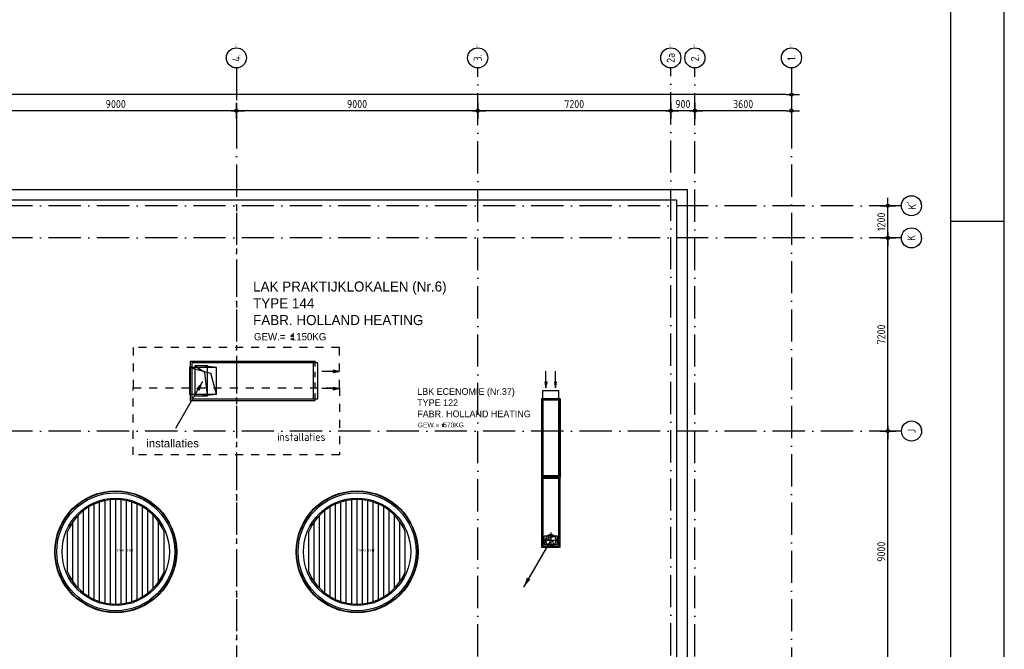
# Model space of a CAD drawing. Extents: x -9573 to 237800, y 0 to 168200.
# Tile 34 of 35: x 201078 to 237800, y 102845 to 126316. Entities that reach past the tile are written whole.
import ezdxf
from ezdxf.enums import TextEntityAlignment as Align

# ---------------------------------------------------------------- set-up
doc = ezdxf.new("R2010")
doc.units = 0
doc.header["$LTSCALE"] = 200
for name, pattern in [('CENTER4', [5, 3.125, -0.625, 0.625, -0.625]), ('DASHDOT', [9, 6, -1.5, 0, -1.5]), ('DASHED', [3, 1.5, -1.5]), ('HIDDEN', [2, 1, -1]), ('HIDDEN2', [4.7625, 3.175, -1.5875])]:
    doc.linetypes.add(name, pattern=pattern)
doc.layers.get('0').update_dxf_attribs({"linetype": 'CONTINUOUS'})
doc.layers.get('DEFPOINTS').update_dxf_attribs({"linetype": 'CONTINUOUS'})
for name, color, linetype in [('00KAD025', 2, 'CONTINUOUS'), ('00KAD070', 5, 'CONTINUOUS'), ('AL$1----_ALGEMEEN', 7, 'CONTINUOUS'), ('AL$7----_STRAMIEN', 1, 'DASHDOT'), ('AL27----_DAKEN', 7, 'CONTINUOUS'), ('ALN-----_BLOCKNAAM', 2, 'CONTINUOUS'), ('BL$4----', 7, 'CONTINUOUS'), ('MV-STRAMIEN', 7, 'CONTINUOUS'), ('OL59----_WTBINST', 7, 'CONTINUOUS'), ('WL570---_HARTLIJN', 7, 'CONTINUOUS'), ('WL570---_RETOUR', 3, 'CONTINUOUS'), ('WL570---_TOEVOER', 3, 'CONTINUOUS'), ('WM570---', 1, 'CONTINUOUS')]:
    doc.layers.add(name, color=color, linetype=linetype)
doc.styles.add('BURO-018', font='BUROFONT.shx', dxfattribs={"height": 360})
doc.styles.add('BURO-025', font='BUROFONT.shx', dxfattribs={"height": 500})
doc.styles.get("Standard").update_dxf_attribs({"font": 'ISOCP'})
doc.dimstyles.new('030STIP100UIT', dxfattribs={"dimscale": 100, "dimtxt": 3, "dimasz": 2, "dimexe": 2, "dimexo": 3, "dimgap": 1, "dimtad": 1, "dimdec": 4, "dimrnd": 1, "dimtxsty": 'STANDARD', "dimblk": 'MSTR3', "dimcen": 3, "dimdle": 1.25, "dimse1": 1, "dimse2": 1, "dimclrd": 7, "dimclre": 1, "dimazin": 3, "dimtfac": 0.75, "dimtdec": 4, "dimtix": 1, "dimtmove": 0, "dimatfit": 3, "dimtvp": 1.5, "dimtolj": 1, "dimtzin": 0})

# ---------------------------------------------------------------- blocks, each defined once
blk = doc.blocks.new('DAKLICHT')
at = {"layer": 'AL$1----_ALGEMEEN', "color": 1}
for points in [[(-700, 1820), (-700, 1873)], [(-600, -1855), (-600, 1855)], [(-500, 1885), (-500, 1936)], [(-400, -1909), (-400, 1909)], [(-300, 1927), (-300, 1977)], [(-200, -1940), (-200, 1940)], [(-100, 1947), (-100, 1997)], [(0, -1950), (0, 1950)], [(100, 1947), (100, 1997)], [(200, -1940), (200, 1940)], [(300, 1927), (300, 1977)], [(400, -1909), (400, 1909)], [(500, 1885), (500, 1936)], [(600, -1855), (600, 1855)], [(700, 1820), (700, 1873)], [(-1300, 1453), (-1300, 1520)], [(-1200, -1537), (-1200, 1537)], [(-1100, 1610), (-1100, 1670)], [(-1000, -1674), (-1000, 1674)], [(-900, 1730), (-900, 1786)], [(-800, -1778), (-800, 1778)], [(800, -1778), (800, 1778)], [(900, 1730), (900, 1786)], [(1000, -1674), (1000, 1674)], [(1100, 1610), (1100, 1670)], [(1200, -1537), (1200, 1537)], [(1300, 1453), (1300, 1520)], [(-1600, -1115), (-1600, 1115)], [(-1500, 1246), (-1500, 1323)], [(-1400, -1357), (-1400, 1357)], [(1400, -1357), (1400, 1357)], [(1500, 1246), (1500, 1323)], [(1600, -1115), (1600, 1115)], [(-1800, -750), (-1800, 750)], [(-1700, 955), (-1700, 1054)], [(1700, 955), (1700, 1054)], [(1800, -750), (1800, 750)], [(-1700, -1054), (-1700, -955)], [(1700, -1054), (1700, -955)], [(-1500, -1323), (-1500, -1246)], [(-1300, -1520), (-1300, -1453)], [(1300, -1520), (1300, -1453)], [(1500, -1323), (1500, -1246)], [(-1100, -1670), (-1100, -1610)], [(-900, -1786), (-900, -1730)], [(-700, -1873), (-700, -1820)], [(700, -1873), (700, -1820)], [(900, -1786), (900, -1730)], [(1100, -1670), (1100, -1610)], [(-500, -1936), (-500, -1885)], [(-300, -1977), (-300, -1927)], [(-100, -1997), (-100, -1947)], [(100, -1997), (100, -1947)], [(300, -1977), (300, -1927)], [(500, -1936), (500, -1885)]]:
    blk.add_lwpolyline(points, dxfattribs=at)
for radius in [2273, 2255, 2200, 2000]:
    blk.add_circle((0, 0), radius, dxfattribs=at)
for start, end in [(22.6199, 157.3801), (202.6199, 337.3801)]:
    blk.add_arc((0, 0), 1950, start, end, dxfattribs=at)
at = {"layer": 'ALN-----_BLOCKNAAM', "linetype": 'CONTINUOUS'}
blk.add_text('DAKLICHT', height=100, dxfattribs=at).set_placement((0, 0))
blk = doc.blocks.new('1011')
at = {"layer": 'AL$7----_STRAMIEN', "color": 7, "linetype": 'CONTINUOUS'}
blk.add_circle((-750, 0), 750, dxfattribs=at)
at = {"layer": 'ALN-----_BLOCKNAAM', "linetype": 'CONTINUOUS'}
blk.add_text('1011', height=100, dxfattribs=at).set_placement((0, 0))
blk = doc.blocks.new('MSTR3')
at = {"color": 0, "linetype": 'CONTINUOUS'}
for p, q in [((-1, 0), (0, 0)), ((0, 1.5), (0, 0)), ((0, 0), (0, -1.5)), ((0, 0), (1.5, 0))]:
    blk.add_line(p, q, dxfattribs=at)
blk.add_circle((0, 0), 0.3, dxfattribs=at)
blk = doc.blocks.new('*D77')
at = {"color": 7, "linetype": 'BYBLOCK'}
blk.add_line((229660, 122921), (226460, 122921), dxfattribs=at)
at = {"layer": 'DEFPOINTS', "color": 0, "linetype": 'BYBLOCK'}
for p in [(226260, 122921), (229860, 104657), (226260, 101981)]:
    blk.add_point(p, dxfattribs=at)
at = {"color": 7, "linetype": 'BYBLOCK', "xscale": 200, "yscale": 200, "zscale": 200, "rotation": 180}
blk.add_blockref('MSTR3', (226260, 122921), dxfattribs=at)
at = {"color": 7, "linetype": 'BYBLOCK', "xscale": 200, "yscale": 200, "zscale": 200}
blk.add_blockref('MSTR3', (229860, 122921), dxfattribs=at)
at = {"color": 0, "linetype": 'BYBLOCK', "insert": (228060, 123171), "char_height": 300, "attachment_point": 5}
blk.add_mtext('\\A1;3600', dxfattribs=at)
blk = doc.blocks.new('*D78')
at = {"color": 7, "linetype": 'BYBLOCK'}
blk.add_line((226060, 122921), (225560, 122921), dxfattribs=at)
at = {"layer": 'DEFPOINTS', "color": 0, "linetype": 'BYBLOCK'}
for p in [(225360, 123881), (225360, 122921), (226260, 101981)]:
    blk.add_point(p, dxfattribs=at)
at = {"color": 7, "linetype": 'BYBLOCK', "xscale": 200, "yscale": 200, "zscale": 200, "rotation": 180}
blk.add_blockref('MSTR3', (225360, 122921), dxfattribs=at)
at = {"color": 7, "linetype": 'BYBLOCK', "xscale": 200, "yscale": 200, "zscale": 200}
blk.add_blockref('MSTR3', (226260, 122921), dxfattribs=at)
at = {"color": 0, "linetype": 'BYBLOCK', "insert": (225810, 123171), "char_height": 300, "attachment_point": 5}
blk.add_mtext('\\A1;900', dxfattribs=at)
blk = doc.blocks.new('*D79')
at = {"color": 7, "linetype": 'BYBLOCK'}
blk.add_line((225160, 122921), (218360, 122921), dxfattribs=at)
at = {"layer": 'DEFPOINTS', "color": 0, "linetype": 'BYBLOCK'}
for p in [(218160, 123881), (225360, 123881), (218160, 122921)]:
    blk.add_point(p, dxfattribs=at)
at = {"color": 7, "linetype": 'BYBLOCK', "xscale": 200, "yscale": 200, "zscale": 200, "rotation": 180}
blk.add_blockref('MSTR3', (218160, 122921), dxfattribs=at)
at = {"color": 7, "linetype": 'BYBLOCK', "xscale": 200, "yscale": 200, "zscale": 200}
blk.add_blockref('MSTR3', (225360, 122921), dxfattribs=at)
at = {"color": 0, "linetype": 'BYBLOCK', "insert": (221760, 123171), "char_height": 300, "attachment_point": 5}
blk.add_mtext('\\A1;7200', dxfattribs=at)
blk = doc.blocks.new('*D80')
at = {"color": 7, "linetype": 'BYBLOCK'}
blk.add_line((217960, 122921), (209360, 122921), dxfattribs=at)
at = {"layer": 'DEFPOINTS', "color": 0, "linetype": 'BYBLOCK'}
for p in [(209160, 123881), (218160, 123881), (209160, 122921)]:
    blk.add_point(p, dxfattribs=at)
at = {"color": 7, "linetype": 'BYBLOCK', "xscale": 200, "yscale": 200, "zscale": 200, "rotation": 180}
blk.add_blockref('MSTR3', (209160, 122921), dxfattribs=at)
at = {"color": 7, "linetype": 'BYBLOCK', "xscale": 200, "yscale": 200, "zscale": 200}
blk.add_blockref('MSTR3', (218160, 122921), dxfattribs=at)
at = {"color": 0, "linetype": 'BYBLOCK', "insert": (213660, 123171), "char_height": 300, "attachment_point": 5}
blk.add_mtext('\\A1;9000', dxfattribs=at)
blk = doc.blocks.new('*D81')
at = {"color": 7, "linetype": 'BYBLOCK'}
blk.add_line((208960, 122921), (200360, 122921), dxfattribs=at)
at = {"layer": 'DEFPOINTS', "color": 0, "linetype": 'BYBLOCK'}
for p in [(200160, 123881), (209160, 123881), (200160, 122921)]:
    blk.add_point(p, dxfattribs=at)
at = {"color": 7, "linetype": 'BYBLOCK', "xscale": 200, "yscale": 200, "zscale": 200, "rotation": 180}
blk.add_blockref('MSTR3', (200160, 122921), dxfattribs=at)
at = {"color": 7, "linetype": 'BYBLOCK', "xscale": 200, "yscale": 200, "zscale": 200}
blk.add_blockref('MSTR3', (209160, 122921), dxfattribs=at)
at = {"color": 0, "linetype": 'BYBLOCK', "insert": (204660, 123171), "char_height": 300, "attachment_point": 5}
blk.add_mtext('\\A1;9000', dxfattribs=at)
blk = doc.blocks.new('*D113')
at = {"color": 7, "linetype": 'BYBLOCK'}
blk.add_line((233460, 102181), (233460, 110781), dxfattribs=at)
at = {"layer": 'DEFPOINTS', "color": 0, "linetype": 'BYBLOCK'}
for p in [(233460, 110981), (233960, 110981), (233460, 101981)]:
    blk.add_point(p, dxfattribs=at)
at = {"color": 7, "linetype": 'BYBLOCK', "xscale": 200, "yscale": 200, "zscale": 200}
for p, rotation in [((233460, 110981), 90), ((233460, 101981), 270)]:
    blk.add_blockref('MSTR3', p, dxfattribs=dict(at, rotation=rotation))
at = {"color": 0, "linetype": 'BYBLOCK', "insert": (233210, 106481), "char_height": 300, "attachment_point": 5, "rotation": 90}
blk.add_mtext('\\A1;9000', dxfattribs=at)
blk = doc.blocks.new('*D114')
at = {"color": 7, "linetype": 'BYBLOCK'}
blk.add_line((233460, 111181), (233460, 117981), dxfattribs=at)
at = {"layer": 'DEFPOINTS', "color": 0, "linetype": 'BYBLOCK'}
for p in [(233460, 118181), (233960, 118181), (233960, 110981)]:
    blk.add_point(p, dxfattribs=at)
at = {"color": 7, "linetype": 'BYBLOCK', "xscale": 200, "yscale": 200, "zscale": 200}
for p, rotation in [((233460, 118181), 90), ((233460, 110981), 270)]:
    blk.add_blockref('MSTR3', p, dxfattribs=dict(at, rotation=rotation))
at = {"color": 0, "linetype": 'BYBLOCK', "insert": (233210, 114581), "char_height": 300, "attachment_point": 5, "rotation": 90}
blk.add_mtext('\\A1;7200', dxfattribs=at)
blk = doc.blocks.new('1010')
at = {"layer": 'AL$7----_STRAMIEN', "color": 7, "linetype": 'CONTINUOUS'}
blk.add_circle((0, 750), 750, dxfattribs=at)
at = {"layer": 'ALN-----_BLOCKNAAM', "linetype": 'CONTINUOUS'}
blk.add_text('1010', height=100, dxfattribs=at).set_placement((0, 0))
blk = doc.blocks.new('*D119')
at = {"color": 7, "linetype": 'BYBLOCK'}
blk.add_line((229660, 123521), (-300, 123521), dxfattribs=at)
at = {"layer": 'DEFPOINTS', "color": 0, "linetype": 'BYBLOCK'}
for p in [(-500, 123881), (-500, 123521), (229860, 104657)]:
    blk.add_point(p, dxfattribs=at)
at = {"color": 7, "linetype": 'BYBLOCK', "xscale": 200, "yscale": 200, "zscale": 200, "rotation": 180}
blk.add_blockref('MSTR3', (-500, 123521), dxfattribs=at)
at = {"color": 7, "linetype": 'BYBLOCK', "xscale": 200, "yscale": 200, "zscale": 200}
blk.add_blockref('MSTR3', (229860, 123521), dxfattribs=at)
at = {"color": 0, "linetype": 'BYBLOCK', "insert": (114680, 123771), "char_height": 300, "attachment_point": 5}
blk.add_mtext('\\A1;230360', dxfattribs=at)
blk = doc.blocks.new('*D127')
at = {"layer": 'DEFPOINTS', "color": 0}
for p in [(233460, 119381), (233960, 119381), (233960, 118181)]:
    blk.add_point(p, dxfattribs=at)
at = {"layer": 'MV-STRAMIEN', "color": 7}
blk.add_line((233460, 118381), (233460, 119181), dxfattribs=at)
at = {"layer": 'MV-STRAMIEN', "color": 7, "xscale": 200, "yscale": 200, "zscale": 200}
for p, rotation in [((233460, 119381), 90), ((233460, 118181), 270)]:
    blk.add_blockref('MSTR3', p, dxfattribs=dict(at, rotation=rotation))
at = {"layer": 'MV-STRAMIEN', "color": 0, "insert": (233210, 118781), "char_height": 300, "attachment_point": 5, "rotation": 90}
blk.add_mtext('\\A1;1200', dxfattribs=at)
blk = doc.blocks.new('LU-PIJL2')
at = {"color": 0, "linetype": 'CONTINUOUS'}
blk.add_line((-10.12, -17.54), (0, 0), dxfattribs=at)
blk.add_lwpolyline([(0, 0, 0, 1.5, 0), (-1.87, -3.25, 1.5, 1.5, 0)], format="xyseb", dxfattribs=at)
blk = doc.blocks.new('LU-2-KUZ')
at = {"color": 0, "linetype": 'HIDDEN2'}
for p, q in [((-0.5, 0.5), (0.5, 0.5)), ((-0.5, -0.5), (-0.5, 0.5)), ((0.5, 0.5), (-0.289, 0.289)), ((0.5, 0.5), (0.5, -0.5)), ((-0.5, -0.5), (-0.289, 0.289)), ((0.5, -0.5), (-0.5, -0.5))]:
    blk.add_line(p, q, dxfattribs=at)
blk = doc.blocks.new('LU-PIJL7')
at = {"color": 0, "linetype": 'CONTINUOUS'}
for p, q in [((0, 0), (-15, 0)), ((-5, -1), (-5, 1)), ((-5, 1), (0, 0)), ((0, 0), (-5, -1))]:
    blk.add_line(p, q, dxfattribs=at)
blk.add_solid([(-5, 1), (-5, -1), (0, 0)], dxfattribs=at)
blk = doc.blocks.new('LU-PIJL1')
at = {"color": 0, "linetype": 'CONTINUOUS'}
blk.add_line((0, 0), (10.12, 17.54), dxfattribs=at)
blk.add_lwpolyline([(10.12, 17.54, 0, 1.5, 0), (8.25, 14.29, 1.5, 1.5, 0)], format="xyseb", dxfattribs=at)
blk = doc.blocks.new('LU-1-KU2')
at = {"color": 0, "linetype": 'HIDDEN2'}
for start, end in [(90, 270), (270, 90)]:
    blk.add_arc((0, 0), 0.5, start, end, dxfattribs=at)
at = {"color": 0, "linetype": 'CONTINUOUS'}
for centre, start, end in [((0, 0.25), 90, 270), ((0, -0.25), 270, 90)]:
    blk.add_arc(centre, 0.25, start, end, dxfattribs=at)
at = {"layer": 'WL570---_HARTLIJN', "linetype": 'CENTER4'}
for p, q in [((-0.7, 0), (0.7, 0)), ((0, 0.7), (0, -0.7))]:
    blk.add_line(p, q, dxfattribs=at)

msp = doc.modelspace()

# ---------------------------------------------------------------- linework, layer by layer
at = {"layer": '00KAD025', "linetype": 'CONTINUOUS'}
for p, q in [((237800, 0), (237800, 168200)), ((235800, 118800), (237800, 118800))]:
    msp.add_line(p, q, dxfattribs=at)
at = {"layer": '00KAD070', "linetype": 'CONTINUOUS'}
msp.add_line((235800, 2000), (235800, 166200), dxfattribs=at)
at = {"layer": 'AL$7----_STRAMIEN', "color": 1}
msp.add_line((229860.29813, 124517.90623), (229860.29813, 80980.58036), dxfattribs=at)
for points in [[(209160.29813, 124517.90623), (209160.29813, 80980.58036)], [(218160.29813, 80980.58036), (218160.29813, 124517.90623)], [(225360.29813, 82812.20261), (225360.29813, 124517.90623)], [(226260.29813, 80980.58036), (226260.29813, 124517.90623)], [(233960.29813, 119380.58036), (189149.72008, 119380.58036)], [(233960.29813, 118180.58036), (189149.72008, 118180.58036)], [(233960.29813, 110980.58035), (189060.29813, 110980.58035)]]:
    msp.add_lwpolyline(points, dxfattribs=at)
at = {"layer": 'AL27----_DAKEN', "color": 1}
for points in [[(192350.29813, 102330.58033), (192350.29813, 119990.58036), (225970.29813, 119990.58036), (225970.29813, 102330.58033)], [(192740.29813, 102330.58033), (192740.29813, 119600.58036), (225580.29813, 119600.58036), (225580.29813, 102330.58033)]]:
    msp.add_lwpolyline(points, dxfattribs=at)
at = {"layer": 'AL27----_DAKEN', "color": 1, "linetype": 'HIDDEN'}
msp.add_lwpolyline([(209160.29813, 119380.40396), (209160.29813, 85780.40396)], dxfattribs=at)
at = {"layer": 'OL59----_WTBINST', "color": 8, "linetype": 'DASHED'}
for p, q in [((213010.2982, 114095.12855), (205310.2982, 114095.12855)), ((205310.2982, 114095.12855), (205310.2982, 112595.12855)), ((213010.2982, 112595.12855), (213010.2982, 114095.12855)), ((205310.2982, 110095.12855), (205310.2982, 112595.12855)), ((205310.2982, 112595.12855), (213010.2982, 112595.12855)), ((205310.2982, 112595.12855), (213010.2982, 112595.12855)), ((213010.2982, 112595.12855), (213010.2982, 110095.12855)), ((213010.2982, 110095.12855), (205310.2982, 110095.12855))]:
    msp.add_line(p, q, dxfattribs=at)
at = {"layer": 'WL570---_RETOUR', "color": 1}
for p, q in [((211226.97648, 114577.16853), (211226.97648, 114484.68189)), ((211178.17878, 114422.608), (211281.60366, 114422.608)), ((211180.983, 114530.59117), (211279.13123, 114530.59117)), ((216833.79796, 111157.03481), (216902.74788, 111157.03481)), ((216835.66744, 111229.02359), (216901.09959, 111229.02359)), ((216866.32976, 111260.07516), (216866.32976, 111198.4174))]:
    msp.add_line(p, q, dxfattribs=at)
at = {"layer": 'WL570---_RETOUR'}
for p, q in [((212092.05869, 113575.58035), (207442.05869, 113575.58035)), ((207442.05869, 113575.58035), (207442.05869, 112125.58035)), ((212198.81922, 113520.58035), (207497.05869, 113520.58035)), ((207497.05869, 113520.58035), (207497.05869, 112180.58035)), ((212037.05869, 112180.58035), (212037.05869, 113520.58035)), ((212092.05869, 113575.58035), (212092.05869, 113521.71364)), ((207442.05869, 112125.58035), (212092.05869, 112125.58035)), ((207497.05869, 112180.58035), (212198.81922, 112180.58035)), ((212092.05869, 112125.58035), (212092.05869, 112183.37529))]:
    msp.add_line(p, q, dxfattribs=at)
at = {"layer": 'WL570---_TOEVOER'}
for p, q in [((212037.05869, 112180.58035), (212037.05869, 113520.58035)), ((212198.81922, 112180.58035), (212198.81922, 113520.58035)), ((220589.51693, 112137.93632), (220589.51693, 112487.93632)), ((220589.51693, 112487.93632), (221179.51693, 112487.93632)), ((221179.51693, 112137.93632), (221179.51693, 112487.93632)), ((220539.51693, 112187.93632), (220539.51693, 106647.93632)), ((221229.51693, 112187.93632), (220539.51693, 112187.93632)), ((220589.51693, 112137.93632), (220589.51693, 109307.93632)), ((221179.51693, 112137.93632), (220589.51693, 112137.93632)), ((221179.51693, 109307.93632), (221179.51693, 112137.93632)), ((221229.51693, 106647.93632), (221229.51693, 112187.93632)), ((221229.51693, 112187.93632), (221229.51693, 109257.93632)), ((221229.51693, 109257.93632), (220539.51693, 109257.93632)), ((221179.51693, 109307.93632), (220589.51693, 109307.93632)), ((220589.51693, 109207.93632), (220589.51693, 106697.93632)), ((221179.51693, 109207.93632), (220589.51693, 109207.93632)), ((221179.51693, 106697.93632), (221179.51693, 109207.93632)), ((220539.51693, 106647.93632), (221229.51693, 106647.93632)), ((220589.51693, 106697.93632), (221179.51693, 106697.93632))]:
    msp.add_line(p, q, dxfattribs=at)
at = {"layer": 'WL570---_TOEVOER', "color": 1, "linetype": 'HIDDEN'}
msp.add_line((212092.05869, 112189.17223), (212092.05869, 113507.67837), dxfattribs=at)
at = {"layer": 'WL570---_TOEVOER', "color": 1}
for p, q in [((208412.67729, 113351.92855), (207894.81074, 113410.58035)), ((208412.67729, 112347.95988), (207894.81074, 112290.58035))]:
    msp.add_line(p, q, dxfattribs=at)
at = {"layer": 'WL570---_TOEVOER', "color": 7}
for p, q in [((220644.51693, 106752.93632), (220644.51693, 107072.93632)), ((220644.51693, 107072.93632), (221124.51693, 107072.93632)), ((220644.51693, 106752.93632), (220762.6915, 106979.15411)), ((221124.51693, 107072.93632), (220762.6915, 106979.15411)), ((221124.51693, 107072.93632), (221124.51693, 106752.93632)), ((221124.51693, 106752.93632), (220644.51693, 106752.93632))]:
    msp.add_line(p, q, dxfattribs=at)

# ---------------------------------------------------------------- block references
at = {"layer": 'AL$1----_ALGEMEEN'}
for p in [(204660.29813, 106480.40396), (213660.29813, 106480.40396)]:
    msp.add_blockref('DAKLICHT', p, dxfattribs=at)
at = {"layer": 'AL$7----_STRAMIEN'}
ref = msp.add_blockref('1011', (209160.29813, 125267.90623), dxfattribs=dict(at, xscale=0.5, yscale=0.5, zscale=0.5, rotation=90))
ref.add_attrib('STR-NAAM', '4.', dxfattribs={"color": 3, "linetype": 'CONTINUOUS', "height": 300, "rotation": 90}).set_placement((209160.29813, 124892.90623), align=Align.MIDDLE)
ref = msp.add_blockref('1011', (218160.29813, 125267.90623), dxfattribs=dict(at, xscale=0.5, yscale=0.5, zscale=0.5, rotation=90))
ref.add_attrib('STR-NAAM', '3.', dxfattribs={"color": 3, "linetype": 'CONTINUOUS', "height": 300, "rotation": 90}).set_placement((218160.29813, 124892.90623), align=Align.MIDDLE)
ref = msp.add_blockref('1011', (225360.29813, 125267.90623), dxfattribs=dict(at, xscale=0.5, yscale=0.5, zscale=0.5, rotation=90))
ref.add_attrib('STR-NAAM', '2a', dxfattribs={"color": 3, "linetype": 'CONTINUOUS', "height": 300, "rotation": 90}).set_placement((225360.29813, 124892.90623), align=Align.MIDDLE)
ref = msp.add_blockref('1011', (226260.29813, 125267.90623), dxfattribs=dict(at, xscale=0.5, yscale=0.5, zscale=0.5, rotation=90))
ref.add_attrib('STR-NAAM', '2.', dxfattribs={"color": 3, "linetype": 'CONTINUOUS', "height": 300, "rotation": 90}).set_placement((226260.29813, 124892.90623), align=Align.MIDDLE)
ref = msp.add_blockref('1011', (229860.29813, 125267.90623), dxfattribs=dict(at, xscale=0.5, yscale=0.5, zscale=0.5, rotation=90))
ref.add_attrib('STR-NAAM', '1.', dxfattribs={"color": 3, "linetype": 'CONTINUOUS', "height": 300, "rotation": 90}).set_placement((229860.29813, 124892.90623), align=Align.MIDDLE)
ref = msp.add_blockref('1010', (234710.29813, 119380.58036), dxfattribs=dict(at, xscale=0.5, yscale=0.5, zscale=0.5, rotation=90))
ref.add_attrib('STR-NAAM', "K'", dxfattribs={"color": 3, "linetype": 'CONTINUOUS', "height": 300, "rotation": 90}).set_placement((234335.29813, 119380.58036), align=Align.MIDDLE)
ref = msp.add_blockref('1010', (234710.29813, 118180.58036), dxfattribs=dict(at, xscale=0.5, yscale=0.5, zscale=0.5, rotation=90))
ref.add_attrib('STR-NAAM', 'K', dxfattribs={"color": 3, "linetype": 'CONTINUOUS', "height": 300, "rotation": 90}).set_placement((234335.29813, 118180.58036), align=Align.MIDDLE)
ref = msp.add_blockref('1010', (234715.12151, 110980.58036), dxfattribs=dict(at, xscale=0.5, yscale=0.5, zscale=0.5, rotation=90))
ref.add_attrib('STR-NAAM', 'J', dxfattribs={"color": 3, "linetype": 'CONTINUOUS', "height": 300, "rotation": 90}).set_placement((234340.12151, 110980.58036), align=Align.MIDDLE)
at = {"layer": 'WL570---_TOEVOER', "color": 1, "xscale": -1000, "yscale": 1000}
msp.add_blockref('LU-2-KUZ', (207914.81074, 112850.58035), dxfattribs=at)
at = {"layer": 'WL570---_TOEVOER', "color": 7, "linetype": 'CONTINUOUS', "xscale": -479.9999999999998, "yscale": 1120}
msp.add_blockref('LU-2-KUZ', (207847.05869, 112850.58035), dxfattribs=at)
at = {"layer": 'WL570---_TOEVOER', "xscale": 100, "yscale": 100, "zscale": 100}
msp.add_blockref('LU-PIJL2', (207910.31209, 112841.65408), dxfattribs=at)
at = {"layer": 'WL570---_TOEVOER', "color": 3, "xscale": 100, "yscale": 100, "zscale": 100, "rotation": 180}
msp.add_blockref('LU-PIJL1', (220884.51693, 106912.93632), dxfattribs=at)
at = {"layer": 'WL570---_TOEVOER', "color": 1, "linetype": 'CONTINUOUS', "xscale": 400, "yscale": 400, "zscale": 400}
msp.add_blockref('LU-1-KU2', (220884.51693, 106912.93632), dxfattribs=at)
at = {"layer": 'WM570---', "color": 1, "xscale": -42, "yscale": 42, "zscale": 42}
for p, rotation in [((212978.93053, 113202.27861), 180), ((220707.04828, 112587.10509), 90), ((221061.98559, 112587.10509), 90), ((212978.93053, 112562.08193), 180)]:
    msp.add_blockref('LU-PIJL7', p, dxfattribs=dict(at, rotation=rotation))

# ---------------------------------------------------------------- texts
at = {"layer": 'BL$4----', "color": 8}
msp.add_text('installaties', height=300, dxfattribs=at).set_placement((210685.69669, 110612.41373))
at = {"layer": 'OL59----_WTBINST', "insert": (205803.70912, 110673.45311), "char_height": 300, "width": 2342.16, "attachment_point": 1}
msp.add_mtext('\\fArial|b0|i0|c0|p34;installaties', dxfattribs=at)
at = {"layer": 'WL570---_RETOUR', "color": 2, "style": 'BURO-025'}
for s, height, p in [('LAK PRAKTIJKLOKALEN (Nr.6)', 375, (209782.17495, 116180.79353)), ('TYPE 144', 375, (209782.17495, 115555.79353)), ('FABR. HOLLAND HEATING', 375, (209782.17495, 114930.79353)), ('LBK ECENOMIE (Nr.37)', 250, (215903.12874, 112329.15849)), ('TYPE 122', 250, (215903.12874, 111912.49183)), ('FABR. HOLLAND HEATING', 250, (215903.12874, 111495.82516))]:
    msp.add_text(s, height=height, dxfattribs=at).set_placement(p)
at = {"layer": 'WL570---_RETOUR', "color": 1, "style": 'BURO-018'}
for s, height, p in [('GEW.=  1150KG', 270, (209816.19222, 114363.23632)), ('GEW.=  570KG', 180, (215925.80692, 111117.45369))]:
    msp.add_text(s, height=height, dxfattribs=at).set_placement(p)

# ---------------------------------------------------------------- dimensions: what is measured, and where the dimension line sits
at = {"layer": 'MV-STRAMIEN', "color": 7}
for base, p1, p2, angle, picture, middle in [((-499.8783414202, 123520.5803562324), (229860.2981266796, 104657.1424259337), (-499.8783414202, 123880.5803562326), 180, '*D119', (114680.2098926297, 123770.6098837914)), ((200160.29813, 122920.58036), (209160.29813, 123880.58035), (200160.29813, 123880.58035), 180, '*D81', (204660.29813, 123170.58036)), ((209160.29813, 122920.58036), (218160.29813, 123880.58035), (209160.29813, 123880.58035), 180, '*D80', (213660.29813, 123170.58036)), ((218160.29813, 122920.58036), (225360.29813, 123880.58035), (218160.29813, 123880.58035), 180, '*D79', (221760.29813, 123170.60988)), ((225360.29813, 122920.58036), (226260.29813, 101980.58036), (225360.29813, 123880.58035), 180, '*D78', (225810.29813, 123170.58036)), ((226260.29813, 122920.58036), (229860.29813, 104657.14243), (226260.29813, 101980.58036), 180, '*D77', (228060.29813, 123170.58036)), ((233460.29813, 119380.58036), (233960.29813, 118180.58036), (233960.29813, 119380.58036), 90, '*D127', (233210.2686, 118780.58036)), ((233460.29813, 118180.58036), (233960.29813, 110980.58035), (233960.29813, 118180.58036), 90, '*D114', (233210.2686, 114580.58036)), ((233460.29813, 110980.58035), (233460.29813, 101980.58036), (233960.29813, 110980.58035), 90, '*D113', (233210.29813, 106480.58036))]:
    dim = msp.add_linear_dim(base=base, p1=p1, p2=p2, angle=angle, dimstyle='030STIP100UIT', dxfattribs=at)
    dim.commit()
    dim.dimension.update_dxf_attribs({"geometry": picture, "text_midpoint": middle})

doc.saveas('drawing.dxf')
